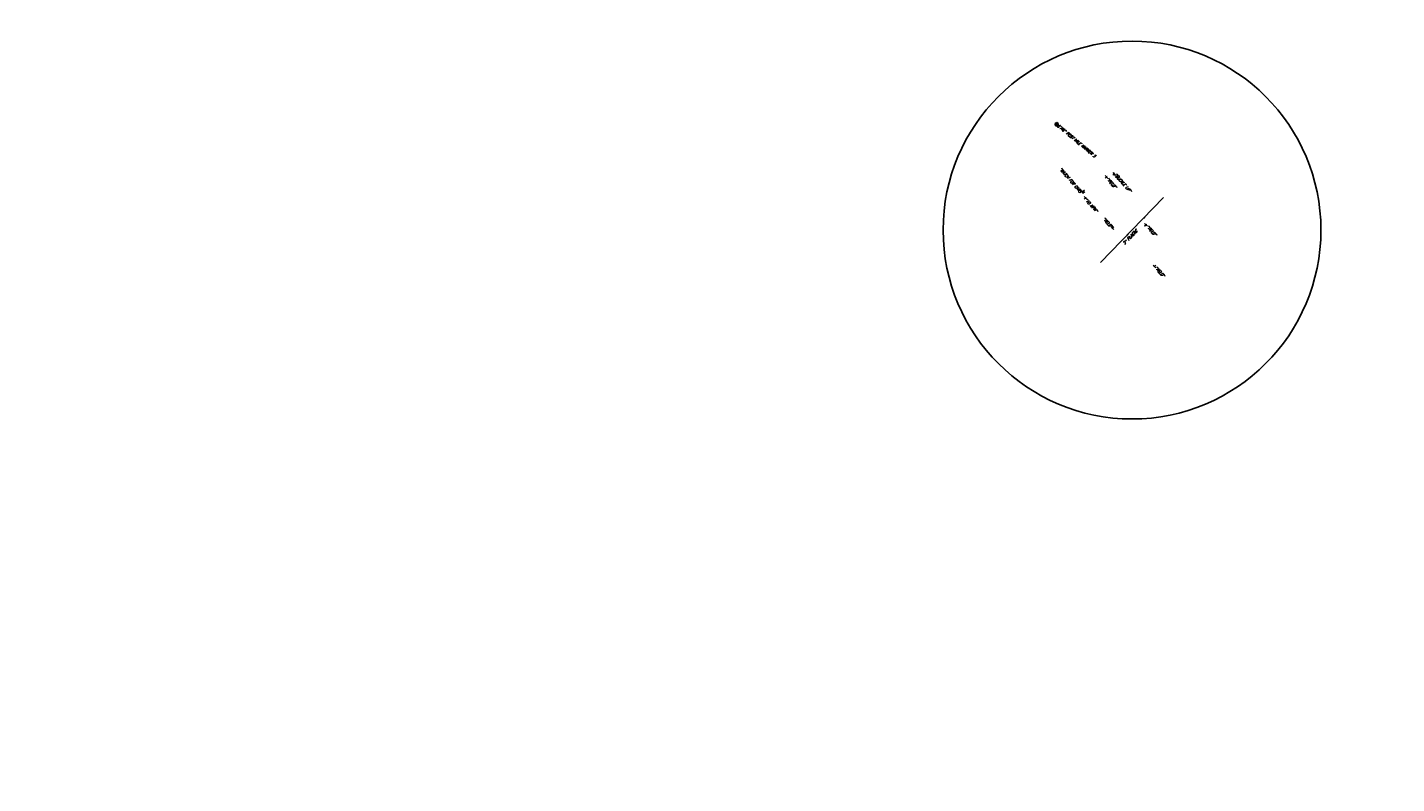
# Model space of a CAD drawing. Extents: x 0 to 213038, y 0 to 462006.
# Tile 11 of 106: x 190227 to 191354, y 407259 to 407881. Entities that reach past the tile are written whole.
import ezdxf
from ezdxf import colors
from ezdxf.entities.mleader import LeaderData, LeaderLine
from ezdxf.enums import TextEntityAlignment as Align
from ezdxf.math import Vec2, Vec3

# ---------------------------------------------------------------- set-up
doc = ezdxf.new("R2010")
doc.units = 0
doc.header["$LTSCALE"] = 20
doc.header["$MEASUREMENT"] = 0
doc.layers.get('0').update_dxf_attribs({"linetype": 'CONTINUOUS'})
for name, color, linetype in [('PNTDESC', 3, 'CONTINUOUS'), ('PNTELEV', 5, 'CONTINUOUS'), ('PNTNO', 7, 'CONTINUOUS'), ('PNTS', 3, 'CONTINUOUS'), ('PNTS_KAM-6-5-2025', 1, 'CONTINUOUS'), ('RD_X_BLOCKS', 1, 'CONTINUOUS'), ('RD_X_TEXT', 2, 'CONTINUOUS'), ('SN_X_BLOCKS', 94, 'CONTINUOUS'), ('SN_X_TEXT', 2, 'CONTINUOUS'), ('UT_X_GAS', 2, 'UT_X_GAS (Short)'), ('UT_X_GAS_TEXT', 2, 'CONTINUOUS'), ('UT_X_SAN_TEXT_DATA', 62, 'CONTINUOUS')]:
    doc.layers.add(name, color=color, linetype=linetype)
doc.styles.add('LINETYPE', font='romans.shx', dxfattribs={"width": 0.9})
doc.styles.add('PTXT', font='TXT')
doc.styles.add('romans', font='romans.shx', dxfattribs={"width": 0.75, "oblique": 22.5})
doc.linetypes.add('UT_X_GAS (Short)', pattern='A,0.25,-0.15,0.25,-0.15,0.25,-0.15,0.25,-0.15,0.25,["G",LINETYPE,S=0.1,R=0,X=0.056,Y=-0.05],-0.2', length=2.05)

# ---------------------------------------------------------------- blocks, each defined once
blk = doc.blocks.new('SRVPNO1')
at = {"layer": 'PNTDESC', "style": 'PTXT'}
blk.add_attdef('DESC2', text='', height=1, dxfattribs=at).set_placement((0, -1.75), align=Align.CENTER)
at = {"layer": 'PNTELEV', "style": 'PTXT'}
blk.add_attdef('ELEV2', (1.5, -0.5), '', height=1, dxfattribs=at)
at = {"layer": 'PNTNO', "style": 'PTXT'}
blk.add_attdef('PT#', text='', height=1, dxfattribs=at).set_placement((0, 0.75), align=Align.CENTER)
blk = doc.blocks.new('POST')
at = {"color": 32, "lineweight": -2}
for p, q in [((0, 0.075), (-0.065, 0.037)), ((-0.065, 0.037), (-0.065, -0.038)), ((0.065, 0.037), (0, 0.075)), ((0.065, -0.038), (0.065, 0.037)), ((-0.065, -0.038), (0, -0.075)), ((0, -0.075), (0.065, -0.038))]:
    blk.add_line(p, q, dxfattribs=at)
blk = doc.blocks.new('SGN1P')
for p, q in [((0, 0), (-0.08, 0)), ((0, 0.08), (0, -0.08))]:
    blk.add_line(p, q)

msp = doc.modelspace()

# ---------------------------------------------------------------- linework, layer by layer
at = {"layer": 'PNTS'}
for p in [(191146, 407724.8, 1127.9), (191132.3, 407710.7, 1128.1)]:
    msp.add_point(p, dxfattribs=at)
at = {"layer": 'PNTS_KAM-6-5-2025'}
for p in [(191074, 407801.4, 1128.3), (191115.1, 407758.2, 1128.1), (191121.4, 407760.7, 1128.6), (191095.8, 407746.4, 1127.8), (191097.8, 407741, 1128.2), (191147.5, 407718.8, 1128.2), (191119.9, 407716.1, 1127.6), (191154.4, 407684.6, 1128.1)]:
    msp.add_point(p, dxfattribs=at)
at = {"layer": 'RD_X_BLOCKS'}
msp.add_circle((191136, 407714.5), 155.4, dxfattribs=at)
at = {"layer": 'UT_X_GAS', "flags": 128}
msp.add_lwpolyline([(191161.9, 407741.2), (191110, 407687.7)], dxfattribs=at)

# ---------------------------------------------------------------- block references
at = {"layer": 'PNTS', "xscale": 0.2, "yscale": 0.2, "zscale": 0.2}
for p, values in [((191146, 407724.8, 1127.9), {'PT#': 'KM1192', 'ELEV2': '1127.932', 'DESC2': 'GL ^ 1-2"-PL-CG,'}), ((191132.3, 407710.7, 1128.1), {'PT#': 'KM1193', 'ELEV2': '1128.140', 'DESC2': 'GL ^ 2-2"-PL-CG,'})]:
    msp.add_blockref('SRVPNO1', p, dxfattribs=at).add_auto_attribs(values)
at = {"layer": 'PNTS_KAM-6-5-2025', "xscale": 0.2, "yscale": 0.2, "zscale": 2, "rotation": 58.54733188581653}
for p, values in [((191074, 407801.4, 1128.3), {'PT#': 'KM1268', 'ELEV2': '1128.251', 'DESC2': 'POST-6"X6"-MM5'}), ((191115.1, 407758.2, 1128.1), {'PT#': 'KM1264', 'ELEV2': '1128.078', 'DESC2': 'SIGNPB-YIELD'}), ((191121.4, 407760.7, 1128.6), {'PT#': 'KM1265', 'ELEV2': '1128.611', 'DESC2': 'SIGNPB-BUCKLEUP'}), ((191095.8, 407746.4, 1127.8), {'PT#': 'KM1266', 'ELEV2': '1127.781', 'DESC2': 'SIGNPB-WATCH4CARS'}), ((191097.8, 407741, 1128.2), {'PT#': 'KM1267', 'ELEV2': '1128.211', 'DESC2': 'SIGNPB-10MPH'}), ((191147.5, 407718.8, 1128.2), {'PT#': 'KM1262', 'ELEV2': '1128.232', 'DESC2': 'SIGNPB-YIELD'}), ((191119.9, 407716.1, 1127.6), {'PT#': 'KM1263', 'ELEV2': '1127.589', 'DESC2': 'SIGNPB-YIELD'}), ((191154.4, 407684.6, 1128.1), {'PT#': 'KM1261', 'ELEV2': '1128.072', 'DESC2': 'SIGNPB-YIELD'})]:
    msp.add_blockref('SRVPNO1', p, dxfattribs=at).add_auto_attribs(values)
at = {"layer": 'RD_X_BLOCKS', "xscale": 20, "yscale": 20, "zscale": 20, "rotation": 58.54733188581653}
msp.add_blockref('POST', (191074, 407801.4, 1128.3), dxfattribs=at)
at = {"layer": 'SN_X_BLOCKS'}
for p, xscale, yscale, zscale, rotation in [((191115.1, 407758.2, 1128.1), 20.00000000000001, 20.00000000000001, 20.00000000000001, 43.33396914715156), ((191121.4, 407760.7, 1128.6), 20.00000000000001, 20.00000000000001, 20.00000000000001, 39.63097171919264), ((191095.8, 407746.4, 1127.8), 20, 20, 20, 129.8275575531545), ((191097.8, 407741, 1128.2), 20, 20, 20, 43.610391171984), ((191119.9, 407716.1, 1127.6), 20, 20, 20, 223.7276457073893), ((191147.5, 407718.8, 1128.2), 20, 20, 20, 44.88972201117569), ((191154.4, 407684.6, 1128.1), 20, 20, 20, 225.4300690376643)]:
    msp.add_blockref('SGN1P', p, dxfattribs=dict(at, xscale=xscale, yscale=yscale, zscale=zscale, rotation=rotation))

# ---------------------------------------------------------------- texts
at = {"layer": 'RD_X_TEXT', "style": 'romans', "oblique": 22.5, "width": 0.75}
msp.add_text('6"X6" POST MILE MARKER 5', height=2.4, rotation=320.0757, dxfattribs=at).set_placement((191074, 407799.9, 1128.3))
at = {"layer": 'SN_X_TEXT', "style": 'romans', "oblique": 22.5, "width": 0.75}
for s, p in [('"WATCH FOR CARS" ', (191075.8, 407764.5, 1127.8)), ('"YIELD" ', (191114.6, 407756.4)), ('"BUCKLE UP" ', (191121.1, 407759.8)), ('"10 MPH"', (191096.8, 407739.4)), ('"YIELD" ', (191111.5, 407723.8)), ('"YIELD" ', (191147.5, 407717.2)), ('"YIELD" ', (191154.3, 407683.4))]:
    msp.add_text(s, height=2.4, rotation=311.3161, dxfattribs=at).set_placement(p)
at = {"layer": 'UT_X_GAS_TEXT', "style": 'romans', "oblique": 22.5, "width": 0.75}
msp.add_text('2" PLASTIC', height=2.4, rotation=45.8294, dxfattribs=at).set_placement((191129.9, 407702.3))

# ---------------------------------------------------------------- leaders
at = {"layer": 'SN_X_TEXT'}
ml = msp.add_multileader_mtext('Standard', dxfattribs=at)
ml.set_content('STOP AHEAD SYMBOL ', color=256, style='romans')
ml.set_leader_properties(color=1, linetype='CONTINUOUS', lineweight=-1)
ml.build(insert=Vec2(0, 0))
ml.multileader.update_dxf_attribs({"text_right_attachment_type": 3, "dogleg_length": 0.1, "arrow_head_size": 2.4, "scale": 20})
ctx = ml.context
ctx.base_point, ctx.scale, ctx.char_height, ctx.arrow_head_size, ctx.landing_gap_size, ctx.plane_origin, ctx.plane_x_axis, ctx.plane_y_axis = Vec3(190608.2, 408333.2), 20, 2.4, 2.4, 0.6, Vec3(190615.7, 408291.6), Vec3(0.685243, -0.728314), Vec3(0.728314, 0.685243)
ctx.right_attachment = 3
notes = []
notes.append((ctx, [(0, (0, 0, 0), (0, 0), (1, 0), 1, [])]))
ctx.mtext.insert, ctx.mtext.text_direction, ctx.mtext.rotation, ctx.mtext.width, ctx.mtext.flow_direction = Vec3(190609.5, 408333.5), Vec3(0.685243, -0.728314), 5.467327, 46.229, 5
at = {"layer": 'UT_X_SAN_TEXT_DATA'}
ml = msp.add_multileader_mtext('Standard', dxfattribs=at)
ml.set_content('EX. SANITARY SEWER MANHOLE\\P1127.35 TOP CASTING ', color=256, style='romans')
ml.set_leader_properties(color=1, linetype='CONTINUOUS', lineweight=-1)
ml.build(insert=Vec2(0, 0))
ml.multileader.update_dxf_attribs({"text_right_attachment_type": 3, "dogleg_length": 0.1, "arrow_head_size": 2.4, "scale": 20})
ctx = ml.context
ctx.base_point, ctx.scale, ctx.char_height, ctx.arrow_head_size, ctx.landing_gap_size, ctx.plane_origin, ctx.plane_x_axis, ctx.plane_y_axis = Vec3(190710.3, 408165.6, 1127.4), 20, 2.4, 2.4, 0.6, Vec3(190708, 408190.6, 1127.4), Vec3(0.632952, -0.774191), Vec3(0.774191, 0.632952)
ctx.right_attachment = 3
notes.append((ctx, [(0, (1, 1, 0), (190709, 408167.1, 1127.4), (0.632952, -0.774191), 2, [(0, [(190708, 408190.6, 1127.4)], 0, [])])]))
ctx.mtext.insert, ctx.mtext.text_direction, ctx.mtext.rotation, ctx.mtext.width, ctx.mtext.flow_direction = Vec3(190711.6, 408165.9, 1127.4), Vec3(0.632952, -0.774191), 5.397749, 50.717, 5
for ctx, leaders in notes:
    for number, flags, end, landing, length, lines in leaders:
        leader = LeaderData()
        leader.index, (leader.has_last_leader_line, leader.has_dogleg_vector, leader.attachment_direction) = number, flags
        leader.last_leader_point, leader.dogleg_vector, leader.dogleg_length = Vec3(end), Vec3(landing), length
        for number, points, colour, breaks in lines:
            line = LeaderLine()
            line.index, line.vertices, line.color, line.breaks = number, Vec3.list(points), colors.encode_raw_color(colour), breaks
            leader.lines.append(line)
        ctx.leaders.append(leader)

doc.saveas('drawing.dxf')
